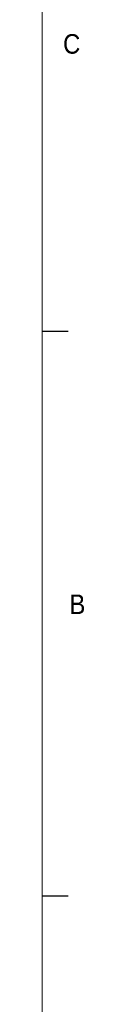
# Paper-space layout '2' of a CAD drawing. Header units: inches. Extents: x 1 to 109, y 1 to 85.
# Tile 107 of 136: x 107.61 to 108.66, y 12.99 to 36.61. Entities that reach past the tile are written whole.
import ezdxf

# ---------------------------------------------------------------- set-up
doc = ezdxf.new("R2010")
doc.units = ezdxf.units.IN
doc.header["$MEASUREMENT"] = 0
doc.layers.add('FORMAT', color=7, linetype='Continuous')
doc.styles.add('SLDTEXTSTYLE0', font='GOTHIC.TTF', dxfattribs={"width": 0.913})

psp = doc.layouts.new('2')

# ---------------------------------------------------------------- linework, layer by layer
at = {"layer": 'FORMAT', "lineweight": 0, "ltscale": 5}
psp.add_line((107.6144, 2.053), (107.6144, 83.303), dxfattribs=at)
at = {"layer": 'FORMAT', "ltscale": 5}
for p, q in [((107.6144, 29.138), (108.2394, 29.138)), ((107.6144, 15.598), (108.2394, 15.598))]:
    psp.add_line(p, q, dxfattribs=at)

# ---------------------------------------------------------------- texts
at = {"layer": 'FORMAT', "color": 7, "ltscale": 5, "char_height": 0.4687, "attachment_point": 1, "style": 'SLDTEXTSTYLE0'}
for s, insert in [('C', (108.1136, 36.2629)), ('B', (108.2668, 22.8233))]:
    psp.add_mtext(s, dxfattribs=dict(at, insert=insert))

doc.saveas('drawing.dxf')
